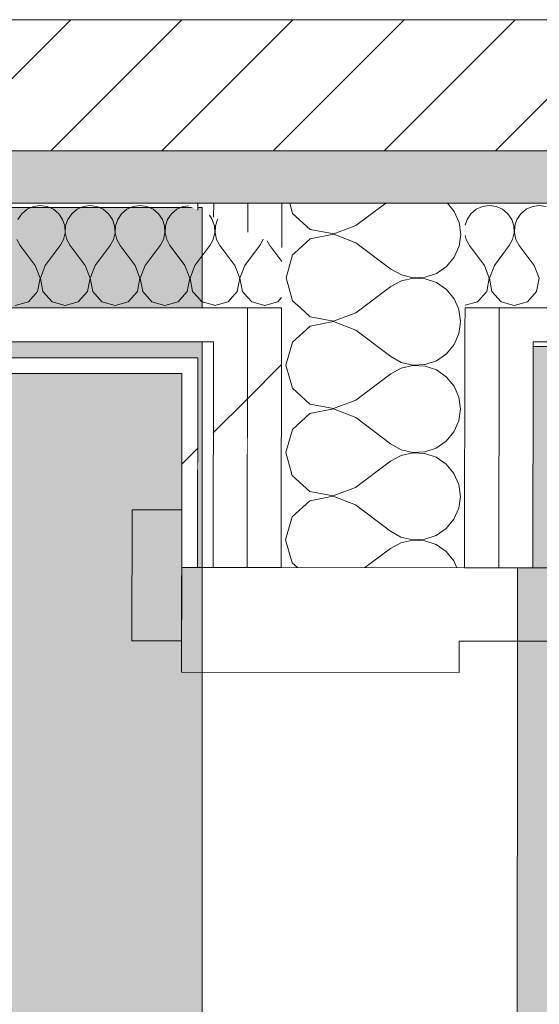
# Model space of a CAD drawing. Header units: millimetres. Extents: x -30280 to 19093, y -19284 to 4746.
# Tile 134 of 256: x -10846 to -10648, y -12645 to -12269. Entities that reach past the tile are written whole.
import ezdxf

# ---------------------------------------------------------------- set-up
doc = ezdxf.new("R2010")
doc.units = ezdxf.units.MM
doc.header["$MEASUREMENT"] = 0
doc.linetypes.add('Wipeout_Contour', pattern=[1000, 0, -1000])
for name, color, linetype in [('12_FAÇ_Façana', 7, 'Continuous'), ('Nuevo_07_CR_Cel Ras pladur', 7, 'Continuous'), ('Nuevo_08_E_Envans secs', 7, 'Continuous'), ('Nuevo_Puertas Archicad', 7, 'Continuous')]:
    doc.layers.add(name, color=color, linetype=linetype)
for name, color, linetype, lineweight, true_color in [('12_FAÇ_Façana_Pluma_Nº__176', 7, 'Continuous', 15, 0x93a0c6), ('Nuevo_07_CR_Cel Ras pladur_Pluma_Nº__102', 7, 'Continuous', 5, 0xcccccc), ('Nuevo_08_E_Envans secs_Pluma_Nº__102', 7, 'Continuous', 5, 0xcccccc), ('Nuevo_08_E_Envans secs_Pluma_Nº__171', 171, 'Continuous', 13, 0xaaaaff), ('Nuevo_08_E_Envans secs_Pluma_Nº__177', 7, 'Continuous', 15, 0xf7e046)]:
    doc.layers.add(name, color=color, linetype=linetype, lineweight=lineweight, true_color=true_color)
for name, color, linetype, lineweight in [('12_FAÇ_Façana_Pluma_Nº__2', 8, 'Continuous', 5), ('12_FAÇ_Façana_Pluma_Nº__7', 7, 'Continuous', 5), ('Nuevo_08_E_Envans secs_Pluma_Nº__1', 7, 'Continuous', 5), ('Nuevo_Puertas Archicad_Pluma_Nº__1', 7, 'Continuous', 5)]:
    doc.layers.add(name, color=color, linetype=linetype, lineweight=lineweight)
pattern_1 = [(45, (0, 0), (-183.8478, 183.8478), [195, -65]), (45, (7e-14, 183.85), (-183.8478, 183.8478), [195, -65])]

# ---------------------------------------------------------------- blocks, each defined once
blk = doc.blocks.new('Forjado_1_1', base_point=(-28050.85, 1700.85))
at = {"layer": 'Nuevo_07_CR_Cel Ras pladur_Pluma_Nº__102', "linetype": 'Continuous', "lineweight": 0, "true_color": 0x333333}
h = blk.add_hatch(color=250, dxfattribs=at)
h.paths.add_polyline_path([(-28050.85, 1700.85), (-1702.11, 1700.85), (-1556.11, 1700.85), (-1556.11, -1703.98), (-1619.11, -1703.98), (-1619.11, -6940.7), (-1544.11, -6940.7), (-1544.11, -7505.7), (-1616.26, -7505.7), (-1616.05, -11923.98), (-1552.9, -11923.98), (-1552.9, -12503.98), (-2036.11, -12503.98), (-2036.11, -12340.7), (-6985.39, -12340.7), (-6985.39, -12549.28), (-7491.4, -12549.28), (-7491.4, -12393.7), (-10655.85, -12393.7), (-10657.1, -13685.07), (-1603.63, -13694.56), (-1609.23, -16937.98), (375.89, -16937.98), (375.89, -16738.98), (1128.89, -16738.98), (1128.89, -17066.98), (2622.91, -17066.98), (5778.89, -17066.98), (5778.89, -16738.98), (6378.89, -16738.98), (6378.89, -12488.98), (5778.89, -12488.98), (5763.89, -12069.98), (3832.9, -12069.98), (2768.91, -12069.98), (2768.91, -12619.14), (2622.91, -12619.14), (2622.91, -12069.98), (843.89, -12069.98), (843.89, -12503.98), (363.89, -12503.98), (363.89, -11923.98), (6641.89, -11923.98), (6627.87, -9203.97), (6003.89, -9207.42), (6010.89, -7490.7), (5790.89, -7490.7), (5790.89, -6940.7), (6010.89, -6940.7), (6010.89, -1710.7), (5770.89, -1710.7), (5770.89, 3861.73), (-28038.85, 3861.73)])
h.paths.add_polyline_path([(7.39, -9099.15), (-1192.61, -9099.15), (-1192.61, 1700.85), (7.39, 1700.85)], flags=0)
h.paths.add_polyline_path([(-1181.11, -11348.2), (-1181.11, -9848.2), (5718.89, -9848.2), (5718.89, -11348.2)], flags=0)
h.paths.add_polyline_path([(38, -16371.48), (-1162, -16371.48), (-1162, -12771.48), (38, -12771.48)], flags=0)
h.paths.add_polyline_path([(2309.36, -16371.48), (1109.36, -16371.48), (1109.36, -12771.48), (2309.36, -12771.48)], flags=0)
h.paths.add_polyline_path([(2226.83, -8799.15), (2226.83, 1400.85), (3726.83, 1400.85), (3726.83, -8799.15)], flags=0)
h.paths.add_polyline_path([(3832.9, -12471.48), (5032.9, -12471.48), (5032.9, -16671.48), (3832.9, -16671.48)], flags=0)
at = {"layer": 'Nuevo_07_CR_Cel Ras pladur_Pluma_Nº__102', "color": 254, "linetype": 'Continuous', "lineweight": 5, "true_color": 0xcccccc, "flags": 128}
blk.add_lwpolyline([(1128.89, -16738.98), (375.89, -16738.98), (375.89, -16937.98), (-1609.23, -16937.98), (-1603.63, -13694.56), (-10657.1, -13685.07), (-10655.85, -12393.7), (-7491.4, -12393.7), (-7491.4, -12549.28), (-6985.39, -12549.28), (-6985.39, -12340.7), (-2036.11, -12340.7), (-2036.11, -12503.98), (-1552.9, -12503.98), (-1552.9, -11923.98), (-1616.05, -11923.98), (-1616.26, -7505.7)], dxfattribs=at)
blk = doc.blocks.new('Forjado_2_1', base_point=(-12939.13, -15304.3))
at = {"layer": 'Nuevo_07_CR_Cel Ras pladur_Pluma_Nº__102', "linetype": 'Continuous', "lineweight": 0, "true_color": 0x333333}
h = blk.add_hatch(color=250, dxfattribs=at)
h.paths.add_polyline_path([(-12939.13, -15304.3), (-10776.28, -15304.3), (-10776.28, -12340.7), (-12132.42, -12340.7), (-12132.42, -12549.28), (-12939.13, -12549.28)])
h.paths.add_polyline_path([(-12763.67, -13031.07), (-10963.67, -13031.07), (-10963.67, -14831.07), (-12763.67, -14831.07)], flags=0)
at = {"layer": 'Nuevo_07_CR_Cel Ras pladur_Pluma_Nº__102', "color": 254, "linetype": 'Continuous', "lineweight": 5, "true_color": 0xcccccc, "flags": 128}
blk.add_lwpolyline([(-12939.13, -15304.3), (-10776.28, -15304.3), (-10776.28, -12340.7), (-12132.42, -12340.7), (-12132.42, -12549.28), (-12939.13, -12549.28)], close=True, dxfattribs=at)
blk = doc.blocks.new('Muro_22_1', base_point=(-7036.11, -12338.98))
at = {"layer": '12_FAÇ_Façana_Pluma_Nº__176', "linetype": 'Continuous', "lineweight": 0, "true_color": 0x495063}
blk.add_hatch(color=251, dxfattribs=at).paths.add_polyline_path([(-7490.39, -12318.98), (-10997.42, -12318.98), (-10997.42, -12338.98), (-7490.39, -12338.98)])
at = {"layer": '12_FAÇ_Façana_Pluma_Nº__2', "linetype": 'Continuous', "lineweight": 5}
h = blk.add_hatch(dxfattribs=at)
h.set_pattern_fill('Ceramic_0001', color=8, style=0, pattern_type=2)
h.set_pattern_definition([(45, (0, 0), (-21.213203, 21.213203), [])])
h.paths.add_polyline_path([(-7490.39, -12268.98), (-10997.42, -12268.98), (-10997.42, -12318.98), (-7490.39, -12318.98)])
at = {"layer": '12_FAÇ_Façana_Pluma_Nº__7', "color": 7, "linetype": 'Continuous', "lineweight": 5}
for p, q in [((-10997.42, -12268.98), (-7490.39, -12268.98)), ((-10997.42, -12318.98), (-7490.39, -12318.98))]:
    blk.add_line(p, q, dxfattribs=at)
at = {"layer": '12_FAÇ_Façana_Pluma_Nº__7', "color": 7, "linetype": 'Continuous', "lineweight": 5, "flags": 128}
blk.add_lwpolyline([(-10997.42, -12338.98), (-7490.39, -12338.98)], dxfattribs=at)
blk = doc.blocks.new('*X710')
at = {"layer": 'Nuevo_08_E_Envans secs_Pluma_Nº__102', "color": 254, "linetype": 'Continuous', "lineweight": 5, "true_color": 0xcccccc}
for p, q in [((-10671.67, -12341.35), (-10673.7, -12343.03)), ((-10669.27, -12340.29), (-10671.67, -12341.35)), ((-10666.67, -12339.93), (-10669.27, -12340.29)), ((-10664.06, -12340.29), (-10666.67, -12339.93)), ((-10661.66, -12341.35), (-10664.06, -12340.29)), ((-10659.64, -12343.03), (-10661.66, -12341.35)), ((-10652.63, -12341.35), (-10654.65, -12343.03)), ((-10650.22, -12340.29), (-10652.63, -12341.35)), ((-10647.62, -12339.93), (-10650.22, -12340.29)), ((-10645.02, -12340.29), (-10647.62, -12339.93)), ((-10673.7, -12343.03), (-10675.19, -12345.19)), ((-10658.15, -12345.19), (-10659.64, -12343.03)), ((-10654.65, -12343.03), (-10656.14, -12345.19)), ((-10675.19, -12345.19), (-10675.91, -12347.35)), ((-10657.31, -12347.68), (-10658.15, -12345.19)), ((-10657.18, -12350.31), (-10657.31, -12347.68)), ((-10656.98, -12347.68), (-10657.1, -12350.31)), ((-10656.14, -12345.19), (-10656.98, -12347.68)), ((-10675.92, -12351.32), (-10675.56, -12352.87)), ((-10657.78, -12352.87), (-10657.18, -12350.31)), ((-10657.1, -12350.31), (-10656.51, -12352.87)), ((-10675.56, -12352.87), (-10674.29, -12355.17)), ((-10668.57, -12362.79), (-10674.29, -12355.17)), ((-10664.76, -12362.79), (-10659.05, -12355.17)), ((-10659.05, -12355.17), (-10657.78, -12352.87)), ((-10656.51, -12352.87), (-10655.24, -12355.17)), ((-10649.52, -12362.79), (-10655.24, -12355.17)), ((-10666.71, -12367.64), (-10668.57, -12362.79)), ((-10664.76, -12362.79), (-10666.63, -12367.64)), ((-10647.66, -12367.64), (-10649.52, -12362.79)), ((-10667.67, -12372.76), (-10666.71, -12367.64)), ((-10666.63, -12367.64), (-10665.66, -12372.76)), ((-10648.62, -12372.76), (-10647.66, -12367.64)), ((-10671.18, -12376.6), (-10667.67, -12372.76)), ((-10665.66, -12372.76), (-10662.15, -12376.6)), ((-10652.14, -12376.6), (-10648.62, -12372.76)), ((-10675.96, -12377.96), (-10671.18, -12376.6)), ((-10662.15, -12376.6), (-10657.14, -12378.02)), ((-10657.14, -12378.02), (-10652.14, -12376.6))]:
    blk.add_line(p, q, dxfattribs=at)
blk = doc.blocks.new('Muro_109_1', base_point=(-10638, -12403.98))
at = {"layer": 'Nuevo_08_E_Envans secs_Pluma_Nº__1', "color": 7, "linetype": 'Continuous', "lineweight": 5, "flags": 128}
blk.add_lwpolyline([(-7490.39, -12338.98), (-10675.9, -12338.98)], dxfattribs=at)
at = {"color": 254, "linetype": 'Wipeout_Contour', "lineweight": 0, "ltscale": 65355.68631}
blk.add_wipeout([(-10649.96, -12378.98), (-10662.96, -12378.98), (-10662.98, -12391.98), (-10649.98, -12391.98)], dxfattribs=at).dxf.layer = 'Nuevo_08_E_Envans secs'
at = {"layer": 'Nuevo_08_E_Envans secs_Pluma_Nº__177', "linetype": 'Continuous', "lineweight": 15, "true_color": 0xf7e046}
h = blk.add_hatch(dxfattribs=at)
h.set_pattern_fill('Panellat_HPL_0001', color=53, style=0, pattern_type=2)
h.set_pattern_definition(pattern_1)
h.paths.add_polyline_path([(-10649.96, -12378.98), (-10662.96, -12378.98), (-10662.98, -12391.98), (-10649.98, -12391.98)])
at = {"layer": 'Nuevo_08_E_Envans secs_Pluma_Nº__1', "color": 7, "linetype": 'Continuous', "lineweight": 5}
for q in [(-10675.96, -12378.98), (-10662.98, -12391.98)]:
    blk.add_line((-10662.96, -12378.98), q, dxfattribs=at)
at = {"color": 254, "linetype": 'Wipeout_Contour', "lineweight": 0, "ltscale": 61631.376867}
blk.add_wipeout([(-7503.39, -12378.98), (-10649.96, -12378.98), (-10649.98, -12391.98), (-7503.39, -12391.98)], dxfattribs=at).dxf.layer = 'Nuevo_08_E_Envans secs'
at = {"layer": 'Nuevo_08_E_Envans secs_Pluma_Nº__177', "linetype": 'Continuous', "lineweight": 15, "true_color": 0xf7e046}
h = blk.add_hatch(dxfattribs=at)
h.set_pattern_fill('Panellat_HPL_0001', color=53, style=0, pattern_type=2)
h.set_pattern_definition(pattern_1)
h.paths.add_polyline_path([(-7503.39, -12378.98), (-10649.96, -12378.98), (-10649.98, -12391.98), (-7503.39, -12391.98)])
at = {"layer": 'Nuevo_08_E_Envans secs_Pluma_Nº__1', "color": 7, "linetype": 'Continuous', "lineweight": 5}
for p, q in [((-10662.96, -12378.98), (-7490.39, -12378.98)), ((-10649.98, -12391.98), (-10649.99, -12397.98)), ((-10649.98, -12391.98), (-7503.39, -12391.98))]:
    blk.add_line(p, q, dxfattribs=at)
at = {"layer": 'Nuevo_08_E_Envans secs', "color": 7, "lineweight": 20}
blk.add_blockref('*X710', (0, 0), dxfattribs=at)
blk = doc.blocks.new('*X773')
at = {"layer": 'Nuevo_08_E_Envans secs_Pluma_Nº__102', "color": 254, "linetype": 'Continuous', "lineweight": 5, "true_color": 0xcccccc}
for p, q in [((-10678.26, -12379.68), (-10678.57, -12378.98)), ((-10677.63, -12384.23), (-10678.26, -12379.68)), ((-10677.91, -12386.19), (-10677.63, -12384.23))]:
    blk.add_line(p, q, dxfattribs=at)
blk = doc.blocks.new('*X774')
at = {"layer": 'Nuevo_08_E_Envans secs_Pluma_Nº__102', "color": 254, "linetype": 'Continuous', "lineweight": 5, "true_color": 0xcccccc}
for p, q in [((-10742.86, -12338.98), (-10741.75, -12342.9)), ((-10717.58, -12347.51), (-10706.17, -12338.98)), ((-10680.06, -12342.13), (-10682.67, -12338.98)), ((-10741.75, -12342.9), (-10735.03, -12349.05)), ((-10678.21, -12346.34), (-10680.06, -12342.13)), ((-10726.09, -12350.76), (-10717.58, -12347.51)), ((-10677.58, -12350.9), (-10678.21, -12346.34)), ((-10735.04, -12352.57), (-10741.06, -12358.06)), ((-10726.09, -12350.89), (-10735.04, -12352.57)), ((-10735.03, -12349.05), (-10726.09, -12350.76)), ((-10717.59, -12354.17), (-10726.09, -12350.89)), ((-10678.22, -12355.45), (-10677.58, -12350.9)), ((-10717.59, -12354.17), (-10704.27, -12364.19)), ((-10680.09, -12359.66), (-10678.22, -12355.45)), ((-10683.02, -12363.19), (-10680.09, -12359.66)), ((-10686.82, -12365.79), (-10683.02, -12363.19)), ((-10704.27, -12364.19), (-10700.25, -12366.42)), ((-10700.25, -12366.42), (-10695.77, -12367.47)), ((-10695.77, -12367.6), (-10700.25, -12368.64)), ((-10695.77, -12367.47), (-10691.18, -12367.25)), ((-10691.18, -12367.83), (-10695.77, -12367.6)), ((-10691.18, -12367.25), (-10686.82, -12365.79)), ((-10707.29, -12373.11), (-10704.28, -12370.86)), ((-10700.25, -12368.64), (-10704.28, -12370.86)), ((-10686.82, -12369.31), (-10691.18, -12367.83)), ((-10683.04, -12371.92), (-10686.82, -12369.31)), ((-10680.11, -12375.47), (-10683.04, -12371.92)), ((-10678.57, -12378.98), (-10680.11, -12375.47))]:
    blk.add_line(p, q, dxfattribs=at)
blk = doc.blocks.new('*X779')
at = {"layer": 'Nuevo_08_E_Envans secs_Pluma_Nº__102', "color": 254, "linetype": 'Continuous', "lineweight": 5, "true_color": 0xcccccc}
for p, q in [((-10741.77, -12358.71), (-10744.27, -12367.47)), ((-10741.06, -12358.06), (-10741.77, -12358.71)), ((-10744.27, -12367.47), (-10741.8, -12376.23)), ((-10715.14, -12378.98), (-10707.29, -12373.11)), ((-10741.8, -12376.23), (-10738.8, -12378.98))]:
    blk.add_line(p, q, dxfattribs=at)
blk = doc.blocks.new('*X781')
at = {"layer": 'Nuevo_08_E_Envans secs_Pluma_Nº__102', "color": 254, "linetype": 'Continuous', "lineweight": 5, "true_color": 0xcccccc}
for p, q in [((-10738.8, -12378.98), (-10735.08, -12382.39)), ((-10735.08, -12382.39), (-10726.14, -12384.09)), ((-10726.14, -12384.09), (-10717.63, -12380.84)), ((-10717.63, -12380.84), (-10715.14, -12378.98)), ((-10735.09, -12385.91), (-10741.82, -12392.04)), ((-10726.14, -12384.23), (-10735.09, -12385.91)), ((-10717.64, -12387.51), (-10726.14, -12384.23)), ((-10678.27, -12388.78), (-10677.91, -12386.19)), ((-10717.64, -12387.51), (-10704.32, -12397.52)), ((-10680.13, -12392.99), (-10678.27, -12388.78)), ((-10741.82, -12392.04), (-10744.32, -12400.8)), ((-10683.07, -12396.53), (-10680.13, -12392.99)), ((-10704.32, -12397.52), (-10700.3, -12399.76)), ((-10686.87, -12399.12), (-10683.07, -12396.53)), ((-10744.32, -12400.8), (-10741.85, -12409.56)), ((-10700.3, -12399.76), (-10695.82, -12400.8)), ((-10695.82, -12400.94), (-10700.3, -12401.97)), ((-10695.82, -12400.8), (-10691.23, -12400.59)), ((-10691.23, -12401.17), (-10695.82, -12400.94)), ((-10691.23, -12400.59), (-10686.87, -12399.12)), ((-10686.87, -12402.64), (-10691.23, -12401.17)), ((-10717.68, -12414.17), (-10704.33, -12404.19)), ((-10700.3, -12401.97), (-10704.33, -12404.19)), ((-10683.09, -12405.25), (-10686.87, -12402.64)), ((-10680.16, -12408.8), (-10683.09, -12405.25)), ((-10678.31, -12413.01), (-10680.16, -12408.8)), ((-10741.85, -12409.56), (-10735.13, -12415.72)), ((-10735.13, -12415.72), (-10726.19, -12417.43)), ((-10726.19, -12417.43), (-10717.68, -12414.17)), ((-10677.68, -12417.56), (-10678.31, -12413.01)), ((-10735.14, -12419.24), (-10741.87, -12425.37)), ((-10726.19, -12417.56), (-10735.14, -12419.24)), ((-10717.69, -12420.84), (-10726.19, -12417.56)), ((-10678.32, -12422.12), (-10677.68, -12417.56)), ((-10717.69, -12420.84), (-10704.37, -12430.86)), ((-10680.18, -12426.32), (-10678.32, -12422.12)), ((-10741.87, -12425.37), (-10744.37, -12434.13)), ((-10683.12, -12429.86), (-10680.18, -12426.32)), ((-10704.37, -12430.86), (-10700.35, -12433.09)), ((-10686.92, -12432.46), (-10683.12, -12429.86)), ((-10744.37, -12434.13), (-10741.9, -12442.9)), ((-10700.35, -12435.31), (-10704.38, -12437.52)), ((-10700.35, -12433.09), (-10695.87, -12434.14)), ((-10695.87, -12434.27), (-10700.35, -12435.31)), ((-10695.87, -12434.14), (-10691.28, -12433.92)), ((-10691.28, -12434.5), (-10695.87, -12434.27)), ((-10691.28, -12433.92), (-10686.92, -12432.46)), ((-10686.92, -12435.98), (-10691.28, -12434.5)), ((-10717.73, -12447.51), (-10704.38, -12437.52)), ((-10683.14, -12438.59), (-10686.92, -12435.98)), ((-10680.21, -12442.13), (-10683.14, -12438.59)), ((-10678.36, -12446.34), (-10680.21, -12442.13)), ((-10741.9, -12442.9), (-10735.18, -12449.05)), ((-10677.73, -12450.9), (-10678.36, -12446.34)), ((-10735.18, -12449.05), (-10726.23, -12450.76)), ((-10726.23, -12450.76), (-10717.73, -12447.51)), ((-10735.19, -12452.57), (-10741.92, -12458.71)), ((-10726.23, -12450.89), (-10735.19, -12452.57)), ((-10717.74, -12454.17), (-10726.23, -12450.89)), ((-10678.37, -12455.45), (-10677.73, -12450.9)), ((-10717.74, -12454.17), (-10704.42, -12464.19)), ((-10680.23, -12459.66), (-10678.37, -12455.45)), ((-10741.92, -12458.71), (-10744.42, -12467.47)), ((-10683.17, -12463.19), (-10680.23, -12459.66)), ((-10704.42, -12464.19), (-10700.4, -12466.42)), ((-10686.97, -12465.79), (-10683.17, -12463.19)), ((-10744.42, -12467.47), (-10741.95, -12476.23)), ((-10700.4, -12468.64), (-10704.43, -12470.86)), ((-10700.4, -12466.42), (-10695.92, -12467.47)), ((-10695.92, -12467.6), (-10700.4, -12468.64)), ((-10695.92, -12467.47), (-10691.33, -12467.25)), ((-10691.33, -12467.83), (-10695.92, -12467.6)), ((-10691.33, -12467.25), (-10686.97, -12465.79)), ((-10686.97, -12469.31), (-10691.33, -12467.83)), ((-10714.14, -12478.12), (-10704.43, -12470.86)), ((-10683.19, -12471.92), (-10686.97, -12469.31)), ((-10680.26, -12475.47), (-10683.19, -12471.92)), ((-10741.95, -12476.23), (-10739.93, -12478.08)), ((-10679.07, -12478.17), (-10680.26, -12475.47))]:
    blk.add_line(p, q, dxfattribs=at)
blk = doc.blocks.new('Puerta 27_9')
at = {"layer": 'Nuevo_Puertas Archicad_Pluma_Nº__1', "color": 7, "linetype": 'Continuous', "lineweight": 5}
for p, q in [((422, 0), (422, -40)), ((450, -146), (450, 0)), ((450, -6), (450, -12)), ((450, -6), (450, -12)), ((450, -12), (450, -25)), ((450, -12), (450, -25)), ((450, -25), (450, -38)), ((450, -25), (450, -38)), ((422, -40), (410, -40)), ((410, -40), (410, -146)), ((450, -38), (450, -108)), ((450, -38), (450, -108)), ((450, -108), (450, -121)), ((450, -108), (450, -121)), ((450, -121), (450, -134)), ((450, -121), (450, -134)), ((450, -134), (450, -140)), ((450, -134), (450, -140)), ((450, -140), (450, -146)), ((450, -140), (450, -146)), ((410, -146), (450, -146)), ((422, -146), (472, -146)), ((422, -165), (422, -146)), ((450, -146), (472, -146)), ((450, -146), (472, -146)), ((472, -146), (472, -165)), ((472, -165), (422, -165))]:
    blk.add_line(p, q, dxfattribs=at)
blk = doc.blocks.new('Muro_125_1', base_point=(-10640.07, -13808.56))
at = {"layer": 'Nuevo_08_E_Envans secs', "color": 7, "lineweight": 20}
blk.add_blockref('*X773', (0, 0), dxfattribs=at)
at = {"color": 254, "linetype": 'Wipeout_Contour', "lineweight": 0, "ltscale": 49155.898548}
blk.add_wipeout([(-10783.9, -12338.98), (-10777.9, -12341.65), (-10777.9, -12338.98)], dxfattribs=at).dxf.layer = 'Nuevo_08_E_Envans secs'
at = {"color": 254, "linetype": 'Wipeout_Contour', "lineweight": 0, "ltscale": 65512.472074}
blk.add_wipeout([(-10758.9, -12338.98), (-10771.9, -12338.98), (-10771.91, -12344.32), (-10758.92, -12350.11)], dxfattribs=at).dxf.layer = 'Nuevo_08_E_Envans secs'
at = {"color": 254, "linetype": 'Wipeout_Contour', "lineweight": 0, "ltscale": 65640.883834}
blk.add_wipeout([(-10758.98, -12391.98), (-10758.96, -12378.98), (-10771.96, -12378.98), (-10771.98, -12391.98)], dxfattribs=at).dxf.layer = 'Nuevo_08_E_Envans secs'
at = {"color": 254, "linetype": 'Wipeout_Contour', "lineweight": 0, "ltscale": 49046.161489}
blk.add_wipeout([(-10662.98, -12391.98), (-10664.93, -12391.98), (-10662.98, -12392.85)], dxfattribs=at).dxf.layer = 'Nuevo_08_E_Envans secs'
at = {"color": 254, "linetype": 'Wipeout_Contour', "lineweight": 0, "ltscale": 65728.408018}
blk.add_wipeout([(-10778, -12403.98), (-10777.99, -12397.98), (-10783.99, -12397.98), (-10784, -12403.98)], dxfattribs=at).dxf.layer = 'Nuevo_08_E_Envans secs'
at = {"color": 254, "linetype": 'Wipeout_Contour', "lineweight": 0, "ltscale": 49033.929308}
blk.add_wipeout([(-10649.99, -12397.98), (-10651.46, -12397.98), (-10649.99, -12398.63)], dxfattribs=at).dxf.layer = 'Nuevo_08_E_Envans secs'
at = {"layer": 'Nuevo_08_E_Envans secs_Pluma_Nº__171', "linetype": 'Continuous', "lineweight": 13, "true_color": 0xaaaaff}
h = blk.add_hatch(dxfattribs=at)
h.set_pattern_fill('Panellat_HPL_0001', color=161, style=0, pattern_type=2)
h.set_pattern_definition(pattern_1)
h.paths.add_polyline_path([(-10783.9, -12338.98), (-10777.9, -12341.65), (-10777.9, -12338.98)])
h = blk.add_hatch(dxfattribs=at)
h.set_pattern_fill('Panellat_HPL_0001', color=161, style=0, pattern_type=2)
h.set_pattern_definition(pattern_1)
h.paths.add_polyline_path([(-10778, -12403.98), (-10777.99, -12397.98), (-10783.99, -12397.98), (-10784, -12403.98)])
at = {"layer": 'Nuevo_08_E_Envans secs_Pluma_Nº__177', "linetype": 'Continuous', "lineweight": 15, "true_color": 0xf7e046}
h = blk.add_hatch(dxfattribs=at)
h.set_pattern_fill('Panellat_HPL_0001', color=53, style=0, pattern_type=2)
h.set_pattern_definition(pattern_1)
h.paths.add_polyline_path([(-10758.9, -12338.98), (-10771.9, -12338.98), (-10771.91, -12344.32), (-10758.92, -12350.11)])
h = blk.add_hatch(dxfattribs=at)
h.set_pattern_fill('Panellat_HPL_0001', color=53, style=0, pattern_type=2)
h.set_pattern_definition(pattern_1)
h.paths.add_polyline_path([(-10758.98, -12391.98), (-10758.96, -12378.98), (-10771.96, -12378.98), (-10771.98, -12391.98)])
h = blk.add_hatch(dxfattribs=at)
h.set_pattern_fill('Panellat_HPL_0001', color=53, style=0, pattern_type=2)
h.set_pattern_definition(pattern_1)
h.paths.add_polyline_path([(-10662.98, -12391.98), (-10664.93, -12391.98), (-10662.98, -12392.85)])
h = blk.add_hatch(dxfattribs=at)
h.set_pattern_fill('Panellat_HPL_0001', color=53, style=0, pattern_type=2)
h.set_pattern_definition(pattern_1)
h.paths.add_polyline_path([(-10649.99, -12397.98), (-10651.46, -12397.98), (-10649.99, -12398.63)])
at = {"layer": 'Nuevo_08_E_Envans secs_Pluma_Nº__1', "color": 7, "linetype": 'Continuous', "lineweight": 5}
for p, q in [((-10777.9, -12338.98), (-10777.9, -12341.65)), ((-10771.9, -12338.98), (-10771.91, -12344.32)), ((-10783.99, -12397.98), (-10777.99, -12397.98))]:
    blk.add_line(p, q, dxfattribs=at)
at = {"layer": 'Nuevo_08_E_Envans secs_Pluma_Nº__1', "color": 7, "linetype": 'Continuous', "lineweight": 5, "flags": 128}
for points in [[(-10783.9, -12338.98), (-10777.9, -12338.98)], [(-10777.9, -12338.98), (-10771.9, -12338.98)]]:
    blk.add_lwpolyline(points, dxfattribs=at)
at = {"layer": 'Nuevo_08_E_Envans secs_Pluma_Nº__1', "color": 7, "linetype": 'Continuous', "lineweight": 5}
blk.add_point((-10783.9, -12338.98), dxfattribs=at)
at = {"color": 254, "linetype": 'Wipeout_Contour', "lineweight": 0, "ltscale": 65487.179291}
blk.add_wipeout([(-10745.9, -12338.98), (-10758.9, -12338.98), (-10758.92, -12350.11), (-10745.92, -12355.89)], dxfattribs=at).dxf.layer = 'Nuevo_08_E_Envans secs'
at = {"color": 254, "linetype": 'Wipeout_Contour', "lineweight": 0, "ltscale": 65790.837424}
blk.add_wipeout([(-10771.98, -12391.98), (-10772.1, -12478.03), (-10759.1, -12478.05), (-10758.98, -12391.98)], dxfattribs=at).dxf.layer = 'Nuevo_08_E_Envans secs'
at = {"color": 254, "linetype": 'Wipeout_Contour', "lineweight": 0, "ltscale": 81725.755622}
blk.add_wipeout([(-10649.98, -12391.98), (-10662.98, -12391.98), (-10662.98, -12392.85), (-10651.46, -12397.98), (-10649.99, -12397.98)], dxfattribs=at).dxf.layer = 'Nuevo_08_E_Envans secs'
at = {"color": 254, "linetype": 'Wipeout_Contour', "lineweight": 0, "ltscale": 65849.532618}
blk.add_wipeout([(-10784, -12403.98), (-10784.1, -12478.02), (-10778.1, -12478.03), (-10778, -12403.98)], dxfattribs=at).dxf.layer = 'Nuevo_08_E_Envans secs'
at = {"layer": 'Nuevo_08_E_Envans secs_Pluma_Nº__171', "linetype": 'Continuous', "lineweight": 13, "true_color": 0xaaaaff}
h = blk.add_hatch(dxfattribs=at)
h.set_pattern_fill('Panellat_HPL_0001', color=161, style=0, pattern_type=2)
h.set_pattern_definition(pattern_1)
h.paths.add_polyline_path([(-10784, -12403.98), (-10784.1, -12478.02), (-10778.1, -12478.03), (-10778, -12403.98)])
at = {"layer": 'Nuevo_08_E_Envans secs_Pluma_Nº__177', "linetype": 'Continuous', "lineweight": 15, "true_color": 0xf7e046}
h = blk.add_hatch(dxfattribs=at)
h.set_pattern_fill('Panellat_HPL_0001', color=53, style=0, pattern_type=2)
h.set_pattern_definition(pattern_1)
h.paths.add_polyline_path([(-10745.9, -12338.98), (-10758.9, -12338.98), (-10758.92, -12350.11), (-10745.92, -12355.89)])
h = blk.add_hatch(dxfattribs=at)
h.set_pattern_fill('Panellat_HPL_0001', color=53, style=0, pattern_type=2)
h.set_pattern_definition(pattern_1)
h.paths.add_polyline_path([(-10771.98, -12391.98), (-10772.1, -12478.03), (-10759.1, -12478.05), (-10758.98, -12391.98)])
h = blk.add_hatch(dxfattribs=at)
h.set_pattern_fill('Panellat_HPL_0001', color=53, style=0, pattern_type=2)
h.set_pattern_definition(pattern_1)
h.paths.add_polyline_path([(-10649.98, -12391.98), (-10662.98, -12391.98), (-10662.98, -12392.85), (-10651.46, -12397.98), (-10649.99, -12397.98)])
at = {"layer": 'Nuevo_08_E_Envans secs_Pluma_Nº__1', "color": 7, "linetype": 'Continuous', "lineweight": 5}
for p, q in [((-10758.9, -12338.98), (-10758.92, -12350.11)), ((-10745.9, -12338.98), (-10745.92, -12355.89)), ((-10777.98, -12391.98), (-10771.98, -12391.98)), ((-10771.98, -12391.98), (-10772.1, -12478.03)), ((-10777.99, -12397.98), (-10778.1, -12478.03)), ((-10784.1, -12478.02), (-10784.07, -12456.02)), ((-10778.1, -12478.03), (-10784.1, -12478.02)), ((-10772.1, -12478.03), (-10778.1, -12478.03))]:
    blk.add_line(p, q, dxfattribs=at)
at = {"layer": 'Nuevo_08_E_Envans secs_Pluma_Nº__1', "color": 7, "linetype": 'Continuous', "lineweight": 5, "flags": 128}
for points in [[(-10771.9, -12338.98), (-10758.9, -12338.98)], [(-10758.9, -12338.98), (-10745.9, -12338.98)], [(-10745.9, -12338.98), (-10675.9, -12338.98)], [(-10784, -12403.98), (-10784.1, -12478.02)]]:
    blk.add_lwpolyline(points, dxfattribs=at)
at = {"color": 254, "linetype": 'Wipeout_Contour', "lineweight": 0, "ltscale": 65737.183512}
blk.add_wipeout([(-10758.96, -12378.98), (-10759.1, -12478.05), (-10746.1, -12478.07), (-10745.96, -12378.98)], dxfattribs=at).dxf.layer = 'Nuevo_08_E_Envans secs'
at = {"color": 254, "linetype": 'Wipeout_Contour', "lineweight": 0, "ltscale": 81735.570244}
blk.add_wipeout([(-10662.96, -12378.98), (-10675.96, -12378.98), (-10675.97, -12387.06), (-10664.93, -12391.98), (-10662.98, -12391.98)], dxfattribs=at).dxf.layer = 'Nuevo_08_E_Envans secs'
at = {"layer": 'Nuevo_08_E_Envans secs_Pluma_Nº__177', "linetype": 'Continuous', "lineweight": 15, "true_color": 0xf7e046}
h = blk.add_hatch(dxfattribs=at)
h.set_pattern_fill('Panellat_HPL_0001', color=53, style=0, pattern_type=2)
h.set_pattern_definition(pattern_1)
h.paths.add_polyline_path([(-10758.96, -12378.98), (-10759.1, -12478.05), (-10746.1, -12478.07), (-10745.96, -12378.98)])
h = blk.add_hatch(dxfattribs=at)
h.set_pattern_fill('Panellat_HPL_0001', color=53, style=0, pattern_type=2)
h.set_pattern_definition(pattern_1)
h.paths.add_polyline_path([(-10662.96, -12378.98), (-10675.96, -12378.98), (-10675.97, -12387.06), (-10664.93, -12391.98), (-10662.98, -12391.98)])
at = {"layer": 'Nuevo_08_E_Envans secs_Pluma_Nº__1', "color": 7, "linetype": 'Continuous', "lineweight": 5}
for p, q in [((-10771.96, -12378.98), (-10758.96, -12378.98)), ((-10758.96, -12378.98), (-10759.1, -12478.05)), ((-10758.96, -12378.98), (-10745.96, -12378.98)), ((-10745.96, -12378.98), (-10746.1, -12478.07)), ((-10662.96, -12378.98), (-10675.96, -12378.98)), ((-10759.1, -12478.05), (-10772.1, -12478.03)), ((-10746.1, -12478.07), (-10759.1, -12478.05))]:
    blk.add_line(p, q, dxfattribs=at)
at = {"layer": 'Nuevo_08_E_Envans secs', "color": 7, "lineweight": 20}
for name in ['*X774', '*X779', '*X781']:
    blk.add_blockref(name, (0, 0), dxfattribs=at)
at = {"color": 254, "linetype": 'Wipeout_Contour', "lineweight": 0, "ltscale": 65537.333658}
blk.add_wipeout([(-10675.97, -12387.06), (-10676.11, -12478.18), (-10663.11, -12478.2), (-10662.98, -12392.85)], dxfattribs=at).dxf.layer = 'Nuevo_08_E_Envans secs'
at = {"layer": 'Nuevo_08_E_Envans secs_Pluma_Nº__177', "linetype": 'Continuous', "lineweight": 15, "true_color": 0xf7e046}
h = blk.add_hatch(dxfattribs=at)
h.set_pattern_fill('Panellat_HPL_0001', color=53, style=0, pattern_type=2)
h.set_pattern_definition(pattern_1)
h.paths.add_polyline_path([(-10675.97, -12387.06), (-10676.11, -12478.18), (-10663.11, -12478.2), (-10662.98, -12392.85)])
at = {"layer": 'Nuevo_08_E_Envans secs_Pluma_Nº__1', "color": 7, "linetype": 'Continuous', "lineweight": 5}
for p, q in [((-10675.96, -12378.98), (-10675.97, -12387.06)), ((-10675.97, -12387.06), (-10676.11, -12478.18)), ((-10676.11, -12478.18), (-10746.1, -12478.07))]:
    blk.add_line(p, q, dxfattribs=at)
at = {"color": 254, "linetype": 'Wipeout_Contour', "lineweight": 0, "ltscale": 65512.303345}
blk.add_wipeout([(-10662.98, -12392.85), (-10663.11, -12478.2), (-10650.11, -12478.21), (-10649.99, -12398.63)], dxfattribs=at).dxf.layer = 'Nuevo_08_E_Envans secs'
at = {"layer": 'Nuevo_08_E_Envans secs_Pluma_Nº__177', "linetype": 'Continuous', "lineweight": 15, "true_color": 0xf7e046}
h = blk.add_hatch(dxfattribs=at)
h.set_pattern_fill('Panellat_HPL_0001', color=53, style=0, pattern_type=2)
h.set_pattern_definition(pattern_1)
h.paths.add_polyline_path([(-10662.98, -12392.85), (-10663.11, -12478.2), (-10650.11, -12478.21), (-10649.99, -12398.63)])
at = {"layer": 'Nuevo_08_E_Envans secs_Pluma_Nº__1', "color": 7, "linetype": 'Continuous', "lineweight": 5}
for p, q in [((-10662.96, -12378.98), (-10662.98, -12391.98)), ((-10662.98, -12392.85), (-10663.11, -12478.2)), ((-10662.98, -12391.98), (-10662.98, -12392.85)), ((-10649.98, -12391.98), (-10649.99, -12397.98)), ((-10649.99, -12398.63), (-10650.11, -12478.21)), ((-10649.99, -12397.98), (-10649.99, -12398.63)), ((-10663.11, -12478.2), (-10676.11, -12478.18)), ((-10650.11, -12478.21), (-10663.11, -12478.2)), ((-10644.11, -12478.22), (-10650.11, -12478.21))]:
    blk.add_line(p, q, dxfattribs=at)
at = {"layer": 'Nuevo_Puertas Archicad', "color": 253, "linetype": 'Continuous', "lineweight": 5, "true_color": 0xa4a4a6, "xscale": -1, "zscale": 1000, "rotation": 269.9153114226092}
blk.add_blockref('Puerta 27_9', (-10638.77, -12928.23), dxfattribs=at)
blk = doc.blocks.new('*X786')
at = {"layer": 'Nuevo_08_E_Envans secs_Pluma_Nº__102', "color": 254, "linetype": 'Continuous', "lineweight": 5, "true_color": 0xcccccc}
for p, q in [((-10783.55, -12340.29), (-10783.9, -12340.44)), ((-10781.57, -12340.01), (-10783.55, -12340.29)), ((-10782.86, -12362.79), (-10783.93, -12361.35)), ((-10780.99, -12367.64), (-10782.86, -12362.79)), ((-10779.05, -12362.79), (-10780.91, -12367.64)), ((-10779.05, -12362.79), (-10777.93, -12361.3)), ((-10781.96, -12372.76), (-10780.99, -12367.64)), ((-10780.91, -12367.64), (-10779.95, -12372.76)), ((-10783.95, -12374.94), (-10781.96, -12372.76)), ((-10779.95, -12372.76), (-10777.95, -12374.94))]:
    blk.add_line(p, q, dxfattribs=at)
blk = doc.blocks.new('*X787')
at = {"layer": 'Nuevo_08_E_Envans secs_Pluma_Nº__102', "color": 254, "linetype": 'Continuous', "lineweight": 5, "true_color": 0xcccccc}
for p, q in [((-10772.43, -12345.19), (-10773.53, -12343.59)), ((-10771.91, -12346.74), (-10772.43, -12345.19)), ((-10772.06, -12352.87), (-10771.92, -12352.25)), ((-10777.93, -12361.3), (-10773.33, -12355.17)), ((-10773.33, -12355.17), (-10772.06, -12352.87)), ((-10777.95, -12374.94), (-10776.44, -12376.6)), ((-10776.44, -12376.6), (-10771.96, -12377.87))]:
    blk.add_line(p, q, dxfattribs=at)
blk = doc.blocks.new('*X788')
at = {"layer": 'Nuevo_08_E_Envans secs_Pluma_Nº__102', "color": 254, "linetype": 'Continuous', "lineweight": 5, "true_color": 0xcccccc}
for p, q in [((-10770.31, -12345.03), (-10770.42, -12345.19)), ((-10771.59, -12347.68), (-10771.91, -12346.74)), ((-10771.47, -12350.31), (-10771.59, -12347.68)), ((-10771.26, -12347.68), (-10771.39, -12350.31)), ((-10770.42, -12345.19), (-10771.26, -12347.68)), ((-10771.92, -12352.25), (-10771.47, -12350.31)), ((-10771.39, -12350.31), (-10770.8, -12352.87)), ((-10770.8, -12352.87), (-10769.52, -12355.17)), ((-10763.81, -12362.79), (-10769.52, -12355.17)), ((-10761.94, -12367.64), (-10763.81, -12362.79)), ((-10760, -12362.79), (-10761.87, -12367.64)), ((-10760, -12362.79), (-10758.93, -12361.36)), ((-10762.91, -12372.76), (-10761.94, -12367.64)), ((-10761.87, -12367.64), (-10760.9, -12372.76)), ((-10766.42, -12376.6), (-10762.91, -12372.76)), ((-10760.9, -12372.76), (-10758.95, -12374.89)), ((-10771.96, -12377.87), (-10771.43, -12378.02)), ((-10771.43, -12378.02), (-10766.42, -12376.6))]:
    blk.add_line(p, q, dxfattribs=at)
blk = doc.blocks.new('*X789')
at = {"layer": 'Nuevo_08_E_Envans secs_Pluma_Nº__102', "color": 254, "linetype": 'Continuous', "lineweight": 5, "true_color": 0xcccccc}
for p, q in [((-10758.93, -12361.36), (-10754.29, -12355.17)), ((-10754.29, -12355.17), (-10753.01, -12352.87)), ((-10753.01, -12352.87), (-10752.99, -12352.75)), ((-10751.43, -12353.44), (-10750.48, -12355.17)), ((-10745.93, -12361.22), (-10750.48, -12355.17)), ((-10758.95, -12374.89), (-10757.39, -12376.6)), ((-10747.37, -12376.6), (-10745.95, -12375.05)), ((-10757.39, -12376.6), (-10752.38, -12378.02)), ((-10752.38, -12378.02), (-10747.37, -12376.6))]:
    blk.add_line(p, q, dxfattribs=at)
blk = doc.blocks.new('*X790')
at = {"layer": 'Nuevo_08_E_Envans secs_Pluma_Nº__102', "color": 254, "linetype": 'Continuous', "lineweight": 5, "true_color": 0xcccccc}
for p, q in [((-10843.1, -12341.35), (-10845.13, -12343.03)), ((-10840.7, -12340.29), (-10843.1, -12341.35)), ((-10838.1, -12339.93), (-10840.7, -12340.29)), ((-10835.49, -12340.29), (-10838.1, -12339.93)), ((-10833.09, -12341.35), (-10835.49, -12340.29)), ((-10831.06, -12343.03), (-10833.09, -12341.35)), ((-10824.05, -12341.35), (-10826.08, -12343.03)), ((-10821.65, -12340.29), (-10824.05, -12341.35)), ((-10819.05, -12339.93), (-10821.65, -12340.29)), ((-10816.45, -12340.29), (-10819.05, -12339.93)), ((-10814.04, -12341.35), (-10816.45, -12340.29)), ((-10812.02, -12343.03), (-10814.04, -12341.35)), ((-10805.01, -12341.35), (-10807.03, -12343.03)), ((-10802.6, -12340.29), (-10805.01, -12341.35)), ((-10800, -12339.93), (-10802.6, -12340.29)), ((-10797.4, -12340.29), (-10800, -12339.93)), ((-10794.99, -12341.35), (-10797.4, -12340.29)), ((-10792.97, -12343.03), (-10794.99, -12341.35)), ((-10785.96, -12341.35), (-10787.98, -12343.03)), ((-10783.9, -12340.44), (-10785.96, -12341.35)), ((-10845.13, -12343.03), (-10846.61, -12345.19)), ((-10829.58, -12345.19), (-10831.06, -12343.03)), ((-10826.08, -12343.03), (-10827.57, -12345.19)), ((-10810.53, -12345.19), (-10812.02, -12343.03)), ((-10807.03, -12343.03), (-10808.52, -12345.19)), ((-10791.48, -12345.19), (-10792.97, -12343.03)), ((-10787.98, -12343.03), (-10789.47, -12345.19)), ((-10828.74, -12347.68), (-10829.58, -12345.19)), ((-10828.61, -12350.31), (-10828.74, -12347.68)), ((-10828.41, -12347.68), (-10828.53, -12350.31)), ((-10827.57, -12345.19), (-10828.41, -12347.68)), ((-10809.69, -12347.68), (-10810.53, -12345.19)), ((-10809.56, -12350.31), (-10809.69, -12347.68)), ((-10809.36, -12347.68), (-10809.49, -12350.31)), ((-10808.52, -12345.19), (-10809.36, -12347.68)), ((-10790.64, -12347.68), (-10791.48, -12345.19)), ((-10790.51, -12350.31), (-10790.64, -12347.68)), ((-10790.31, -12347.68), (-10790.44, -12350.31)), ((-10789.47, -12345.19), (-10790.31, -12347.68)), ((-10829.2, -12352.87), (-10828.61, -12350.31)), ((-10828.53, -12350.31), (-10827.94, -12352.87)), ((-10810.16, -12352.87), (-10809.56, -12350.31)), ((-10809.49, -12350.31), (-10808.89, -12352.87)), ((-10791.11, -12352.87), (-10790.51, -12350.31)), ((-10790.44, -12350.31), (-10789.84, -12352.87)), ((-10846.99, -12352.87), (-10845.71, -12355.17)), ((-10840, -12362.79), (-10845.71, -12355.17)), ((-10836.19, -12362.79), (-10830.48, -12355.17)), ((-10830.48, -12355.17), (-10829.2, -12352.87)), ((-10827.94, -12352.87), (-10826.67, -12355.17)), ((-10820.95, -12362.79), (-10826.67, -12355.17)), ((-10817.14, -12362.79), (-10811.43, -12355.17)), ((-10811.43, -12355.17), (-10810.16, -12352.87)), ((-10808.89, -12352.87), (-10807.62, -12355.17)), ((-10801.9, -12362.79), (-10807.62, -12355.17)), ((-10798.1, -12362.79), (-10792.38, -12355.17)), ((-10792.38, -12355.17), (-10791.11, -12352.87)), ((-10789.84, -12352.87), (-10788.57, -12355.17)), ((-10783.93, -12361.35), (-10788.57, -12355.17)), ((-10838.13, -12367.64), (-10840, -12362.79)), ((-10836.19, -12362.79), (-10838.06, -12367.64)), ((-10819.09, -12367.64), (-10820.95, -12362.79)), ((-10817.14, -12362.79), (-10819.01, -12367.64)), ((-10800.04, -12367.64), (-10801.9, -12362.79)), ((-10798.1, -12362.79), (-10799.96, -12367.64)), ((-10839.1, -12372.76), (-10838.13, -12367.64)), ((-10838.06, -12367.64), (-10837.09, -12372.76)), ((-10820.05, -12372.76), (-10819.09, -12367.64)), ((-10819.01, -12367.64), (-10818.04, -12372.76)), ((-10801.01, -12372.76), (-10800.04, -12367.64)), ((-10799.96, -12367.64), (-10798.99, -12372.76)), ((-10842.61, -12376.6), (-10839.1, -12372.76)), ((-10837.09, -12372.76), (-10833.58, -12376.6)), ((-10823.56, -12376.6), (-10820.05, -12372.76)), ((-10818.04, -12372.76), (-10814.53, -12376.6)), ((-10804.52, -12376.6), (-10801.01, -12372.76)), ((-10798.99, -12372.76), (-10795.48, -12376.6)), ((-10785.47, -12376.6), (-10783.95, -12374.94)), ((-10847.62, -12378.02), (-10842.61, -12376.6)), ((-10833.58, -12376.6), (-10828.57, -12378.02)), ((-10828.57, -12378.02), (-10823.56, -12376.6)), ((-10814.53, -12376.6), (-10809.52, -12378.02)), ((-10809.52, -12378.02), (-10804.52, -12376.6)), ((-10795.48, -12376.6), (-10790.48, -12378.02)), ((-10790.48, -12378.02), (-10785.47, -12376.6))]:
    blk.add_line(p, q, dxfattribs=at)
blk = doc.blocks.new('Muro_127_1', base_point=(-10997.42, -12403.98))
at = {"layer": 'Nuevo_08_E_Envans secs_Pluma_Nº__1', "color": 7, "linetype": 'Continuous', "lineweight": 5}
blk.add_line((-10758.96, -12378.98), (-10745.96, -12378.98), dxfattribs=at)
at = {"layer": 'Nuevo_08_E_Envans secs_Pluma_Nº__1', "color": 7, "linetype": 'Continuous', "lineweight": 5, "flags": 128}
blk.add_lwpolyline([(-10783.9, -12338.98), (-10997.42, -12338.98)], dxfattribs=at)
at = {"layer": 'Nuevo_08_E_Envans secs_Pluma_Nº__1', "color": 7, "linetype": 'Continuous', "lineweight": 5}
blk.add_point((-10783.9, -12338.98), dxfattribs=at)
at = {"layer": 'Nuevo_08_E_Envans secs', "color": 7, "lineweight": 20}
for name in ['*X786', '*X789']:
    blk.add_blockref(name, (0, 0), dxfattribs=at)
at = {"color": 254, "linetype": 'Wipeout_Contour', "lineweight": 0, "ltscale": 65681.571827}
blk.add_wipeout([(-10777.98, -12391.98), (-10777.96, -12378.98), (-10783.96, -12378.98), (-10783.98, -12391.98)], dxfattribs=at).dxf.layer = 'Nuevo_08_E_Envans secs'
at = {"color": 254, "linetype": 'Wipeout_Contour', "lineweight": 0, "ltscale": 66017.940054}
blk.add_wipeout([(-10997.42, -12403.98), (-10784, -12403.98), (-10783.99, -12397.98), (-10997.42, -12397.98)], dxfattribs=at).dxf.layer = 'Nuevo_08_E_Envans secs'
at = {"layer": 'Nuevo_08_E_Envans secs_Pluma_Nº__171', "linetype": 'Continuous', "lineweight": 13, "true_color": 0xaaaaff}
h = blk.add_hatch(dxfattribs=at)
h.set_pattern_fill('Panellat_HPL_0001', color=161, style=0, pattern_type=2)
h.set_pattern_definition(pattern_1)
h.paths.add_polyline_path([(-10997.42, -12403.98), (-10784, -12403.98), (-10783.99, -12397.98), (-10997.42, -12397.98)])
at = {"layer": 'Nuevo_08_E_Envans secs_Pluma_Nº__177', "linetype": 'Continuous', "lineweight": 15, "true_color": 0xf7e046}
h = blk.add_hatch(dxfattribs=at)
h.set_pattern_fill('Panellat_HPL_0001', color=53, style=0, pattern_type=2)
h.set_pattern_definition(pattern_1)
h.paths.add_polyline_path([(-10777.98, -12391.98), (-10777.96, -12378.98), (-10783.96, -12378.98), (-10783.98, -12391.98)])
at = {"layer": 'Nuevo_08_E_Envans secs_Pluma_Nº__1', "color": 7, "linetype": 'Continuous', "lineweight": 5}
for p, q in [((-10997.42, -12397.98), (-10783.99, -12397.98)), ((-10783.99, -12397.98), (-10777.99, -12397.98))]:
    blk.add_line(p, q, dxfattribs=at)
at = {"layer": 'Nuevo_08_E_Envans secs_Pluma_Nº__1', "color": 7, "linetype": 'Continuous', "lineweight": 5, "flags": 128}
blk.add_lwpolyline([(-10997.42, -12403.98), (-10784, -12403.98)], dxfattribs=at)
at = {"layer": 'Nuevo_08_E_Envans secs', "color": 7, "lineweight": 20}
blk.add_blockref('*X787', (0, 0), dxfattribs=at)
at = {"color": 254, "linetype": 'Wipeout_Contour', "lineweight": 0, "ltscale": 65971.33837}
blk.add_wipeout([(-10997.42, -12391.98), (-10783.98, -12391.98), (-10783.96, -12378.98), (-10997.42, -12378.98)], dxfattribs=at).dxf.layer = 'Nuevo_08_E_Envans secs'
at = {"color": 254, "linetype": 'Wipeout_Contour', "lineweight": 0, "ltscale": 65665.816871}
blk.add_wipeout([(-10771.98, -12391.98), (-10771.96, -12378.98), (-10777.96, -12378.98), (-10777.98, -12391.98)], dxfattribs=at).dxf.layer = 'Nuevo_08_E_Envans secs'
at = {"layer": 'Nuevo_08_E_Envans secs_Pluma_Nº__177', "linetype": 'Continuous', "lineweight": 15, "true_color": 0xf7e046}
h = blk.add_hatch(dxfattribs=at)
h.set_pattern_fill('Panellat_HPL_0001', color=53, style=0, pattern_type=2)
h.set_pattern_definition(pattern_1)
h.paths.add_polyline_path([(-10997.42, -12391.98), (-10783.98, -12391.98), (-10783.96, -12378.98), (-10997.42, -12378.98)])
h = blk.add_hatch(dxfattribs=at)
h.set_pattern_fill('Panellat_HPL_0001', color=53, style=0, pattern_type=2)
h.set_pattern_definition(pattern_1)
h.paths.add_polyline_path([(-10771.98, -12391.98), (-10771.96, -12378.98), (-10777.96, -12378.98), (-10777.98, -12391.98)])
at = {"layer": 'Nuevo_08_E_Envans secs_Pluma_Nº__1', "color": 7, "linetype": 'Continuous', "lineweight": 5}
for p, q in [((-10997.42, -12378.98), (-10783.96, -12378.98)), ((-10783.96, -12378.98), (-10777.96, -12378.98)), ((-10777.96, -12378.98), (-10771.96, -12378.98)), ((-10771.96, -12378.98), (-10758.96, -12378.98)), ((-10997.42, -12391.98), (-10783.98, -12391.98)), ((-10783.98, -12391.98), (-10777.98, -12391.98)), ((-10777.98, -12391.98), (-10771.98, -12391.98))]:
    blk.add_line(p, q, dxfattribs=at)
at = {"layer": 'Nuevo_08_E_Envans secs', "color": 7, "lineweight": 20}
for name in ['*X790', '*X788']:
    blk.add_blockref(name, (0, 0), dxfattribs=at)

msp = doc.modelspace()

# ---------------------------------------------------------------- block references
at = {"layer": '12_FAÇ_Façana', "color": 7, "lineweight": 20}
msp.add_blockref('Muro_22_1', (-7036.11, -12338.98), dxfattribs=at)
at = {"layer": 'Nuevo_07_CR_Cel Ras pladur', "color": 254, "linetype": 'Continuous', "lineweight": 5, "true_color": 0xcccccc}
for name, p in [('Forjado_1_1', (-28050.85, 1700.85)), ('Forjado_2_1', (-12939.13, -15304.3))]:
    msp.add_blockref(name, p, dxfattribs=at)

# ---------------------------------------------------------------- next in the draw order: block references
at = {"layer": 'Nuevo_08_E_Envans secs', "color": 7, "lineweight": 20}
msp.add_blockref('Muro_109_1', (-10638, -12403.98), dxfattribs=at)

# ---------------------------------------------------------------- next in the draw order: block references
msp.add_blockref('Muro_125_1', (-10640.07, -13808.56), dxfattribs=at)

# ---------------------------------------------------------------- next in the draw order: block references
msp.add_blockref('Muro_127_1', (-10997.42, -12403.98), dxfattribs=at)

doc.saveas('drawing.dxf')
